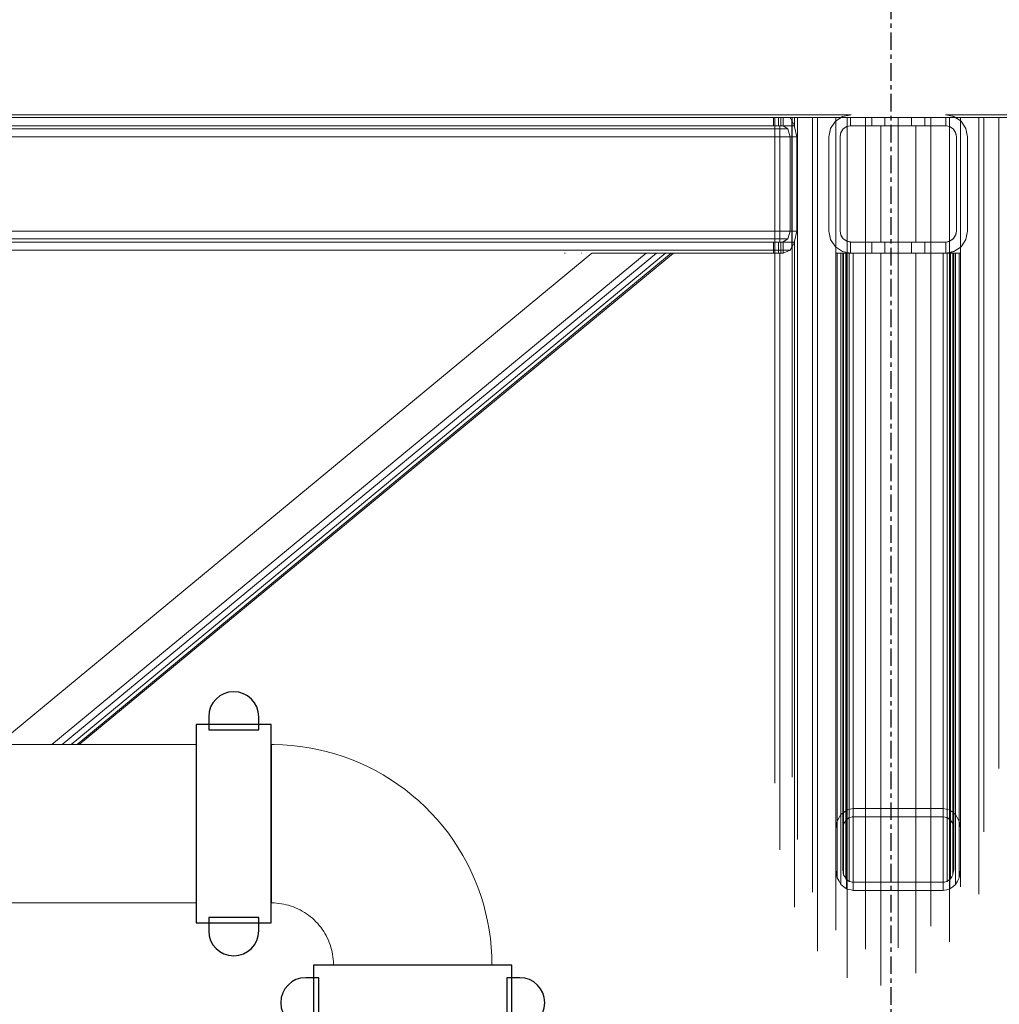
# Model space of a CAD drawing. Header units: millimetres. Extents: x 101535 to 192135, y -3968 to 17259.
# Tile 31 of 92: x 108136 to 108843, y 13258 to 13969. Entities that reach past the tile are written whole.
import ezdxf

# ---------------------------------------------------------------- set-up
doc = ezdxf.new("R2010")
doc.units = ezdxf.units.MM
doc.linetypes.add('Linia siatki', pattern=[22.225, 12.7, -3.175, 3.175, -3.175])
for name, color, linetype, lineweight in [('A-GENM', 7, 'Continuous', 18), ('P-PIPE', 7, 'Continuous', 18), ('S-GRID', 7, 'Continuous', 30)]:
    doc.layers.add(name, color=color, linetype=linetype, lineweight=lineweight)

# ---------------------------------------------------------------- blocks, each defined once
blk = doc.blocks.new('Bezpośredni kształt - IR 026-25_3D1_2025_09_11-304393-Przekrój 29')
at = {"layer": 'A-GENM'}
for p, q in [((108692.06, 13897.86), (104612.55, 13897.86)), ((108692.06, 13897.86), (104612.55, 13897.86)), ((108692.06, 13897.86), (104612.55, 13897.86)), ((108692.06, 13897.86), (104612.55, 13897.86)), ((107798.83, 13900), (108731.91, 13900)), ((108680.14, 13898), (108680.14, 13892)), ((108680.14, 13898), (108680.14, 13892)), ((108681.14, 13898), (108681.14, 13417.51)), ((108681.14, 13898), (108681.14, 13417.51)), ((108683.75, 13898), (108683.75, 13892)), ((108683.75, 13898), (108683.75, 13892)), ((108683.75, 13892), (108683.75, 13898)), ((108683.75, 13898), (108683.75, 13892)), ((108685.42, 13898), (108685.42, 13892)), ((108685.42, 13892), (108685.42, 13898)), ((108685.42, 13898), (108685.42, 13892)), ((108685.42, 13892), (108685.42, 13898)), ((108686.98, 13898), (108686.98, 13891.83)), ((108686.98, 13891.83), (108686.98, 13898)), ((108686.98, 13898), (108686.98, 13891.83)), ((108686.98, 13891.83), (108686.98, 13898)), ((108692.06, 13897.86), (108693.4, 13895.85)), ((108693.4, 13895.85), (108692.06, 13897.86)), ((108692.06, 13897.86), (108693.4, 13895.85)), ((108692.06, 13897.86), (108693.4, 13895.85)), ((108693.64, 13421.92), (108693.64, 13898)), ((108693.64, 13421.92), (108693.64, 13898)), ((108695.25, 13891.23), (108695.25, 13898)), ((108695.25, 13891.23), (108695.25, 13898)), ((108697.38, 13376.86), (108697.38, 13898)), ((108697.38, 13376.86), (108697.38, 13898)), ((108708.23, 13898), (108708.23, 13338.86)), ((108708.23, 13338.86), (108708.23, 13898)), ((108711.82, 13898), (108711.82, 13296.36)), ((108711.82, 13898), (108711.82, 13296.36)), ((108729.18, 13898.29), (108724.73, 13895.31)), ((108728.75, 13898), (108724.73, 13895.31)), ((108724.73, 13895.31), (108728.75, 13898)), ((108725.13, 13898), (108725.13, 13311.62)), ((108725.13, 13898), (108725.13, 13311.62)), ((108729.18, 13898.29), (108729.92, 13898.78)), ((108734.83, 13899.76), (108729.92, 13898.78)), ((108731.91, 13900), (108736.04, 13900)), ((108733.11, 13898), (108733.11, 13277.01)), ((108733.11, 13898), (108733.11, 13277.01)), ((108735.72, 13899.94), (108734.83, 13899.76)), ((108735.64, 13891.92), (108735.64, 13898)), ((108735.64, 13898), (108735.64, 13891.92)), ((108736.04, 13900), (108735.72, 13899.94)), ((108746.43, 13297.81), (108746.43, 13898)), ((108746.43, 13297.81), (108746.43, 13898)), ((108750.93, 13892), (108750.93, 13898)), ((108750.93, 13898), (108750.93, 13892)), ((108760.46, 13898), (108760.46, 13892)), ((108760.46, 13892), (108760.46, 13898)), ((108770.04, 13898), (108770.04, 13892)), ((108770.04, 13892), (108770.04, 13898)), ((108770.04, 13298.79), (108770.04, 13898)), ((108770.04, 13298.79), (108770.04, 13898)), ((108779.62, 13892), (108779.62, 13898)), ((108779.62, 13898), (108779.62, 13892)), ((108789.15, 13892), (108789.15, 13898)), ((108789.15, 13892), (108789.15, 13898)), ((108793.65, 13314.46), (108793.65, 13898)), ((108793.65, 13314.46), (108793.65, 13898)), ((108804.36, 13899.94), (108804.04, 13900)), ((108808.17, 13900), (108804.04, 13900)), ((108808.96, 13899.02), (108804.36, 13899.94)), ((108804.44, 13898), (108804.44, 13891.92)), ((108804.44, 13898), (108804.44, 13891.92)), ((108806.97, 13898), (108806.97, 13303.04)), ((108806.97, 13898), (108806.97, 13303.04)), ((108808.17, 13900), (109741.15, 13900)), ((108808.96, 13899.02), (108809.71, 13898.87)), ((108809.71, 13898.87), (108810.16, 13898.78)), ((108810.9, 13898.29), (108810.16, 13898.78)), ((108815.35, 13895.31), (108810.9, 13898.29)), ((108811.33, 13898), (108815.35, 13895.31)), ((108815.35, 13895.31), (108811.33, 13898)), ((108814.95, 13342.82), (108814.95, 13898)), ((108814.95, 13342.82), (108814.95, 13898)), ((108828.26, 13898), (108828.26, 13337.42)), ((108828.26, 13898), (108828.26, 13337.42)), ((108831.85, 13382.44), (108831.85, 13898)), ((108831.85, 13898), (108831.85, 13382.44)), ((108842.7, 13898), (108842.7, 13428.11)), ((108842.7, 13428.11), (108842.7, 13898)), ((104863.31, 13892), (108686.9, 13892)), ((108686.9, 13892), (104863.31, 13892)), ((104863.31, 13892), (108693.64, 13892)), ((108693.64, 13892), (104863.31, 13892)), ((108686.9, 13892), (104863.31, 13892)), ((108686.9, 13892), (104863.31, 13892)), ((108695.16, 13892), (104863.31, 13892)), ((104863.31, 13892), (108695.16, 13892)), ((108680.14, 13892), (108683.75, 13892)), ((108683.75, 13892), (108680.14, 13892)), ((108683.75, 13892), (108680.14, 13892)), ((108680.14, 13892), (108683.75, 13892)), ((108684.74, 13892), (108683.75, 13892)), ((108683.75, 13892), (108684.74, 13892)), ((108684.74, 13892), (108683.75, 13892)), ((108683.75, 13892), (108684.74, 13892)), ((108685.42, 13892), (108684.74, 13892)), ((108684.74, 13892), (108685.42, 13892)), ((108685.42, 13892), (108684.74, 13892)), ((108684.74, 13892), (108684.74, 13808)), ((108684.74, 13808), (108684.74, 13892)), ((108684.74, 13892), (108684.74, 13808)), ((108684.74, 13808), (108684.74, 13892)), ((108684.74, 13892), (108685.42, 13892)), ((108686.9, 13892), (108685.42, 13892)), ((108686.9, 13892), (108685.42, 13892)), ((108686.9, 13892), (108685.42, 13892)), ((108685.42, 13892), (108686.9, 13892)), ((108686.9, 13892), (108686.98, 13891.83)), ((108686.9, 13892), (108686.98, 13891.83)), ((108686.98, 13891.83), (108686.9, 13892)), ((108686.9, 13892), (108686.98, 13891.83)), ((108686.98, 13891.83), (108690.49, 13889.66)), ((108690.49, 13889.66), (108686.98, 13891.83)), ((108686.98, 13891.83), (108690.49, 13889.66)), ((108686.98, 13891.83), (108690.49, 13889.66)), ((108693.4, 13895.85), (108693.4, 13804.15)), ((108693.4, 13895.85), (108695.16, 13892)), ((108693.4, 13895.85), (108693.4, 13804.15)), ((108693.4, 13804.15), (108693.4, 13895.85)), ((108695.16, 13892), (108693.4, 13895.85)), ((108693.4, 13895.85), (108693.4, 13804.15)), ((108695.16, 13892), (108695.25, 13891.23)), ((108695.25, 13891.23), (108695.16, 13892)), ((108696.93, 13884), (108695.25, 13891.23)), ((108695.25, 13891.23), (108696.93, 13884)), ((108724.73, 13895.31), (108721.26, 13890.12)), ((108721.26, 13890.12), (108724.73, 13895.31)), ((108724.23, 13894.58), (108721.26, 13890.12)), ((108724.23, 13894.58), (108724.73, 13895.31)), ((108732.98, 13891.39), (108730.38, 13889.66)), ((108732.98, 13891.39), (108730.38, 13889.66)), ((108730.75, 13889.9), (108732.98, 13891.39)), ((108735.64, 13891.92), (108732.98, 13891.39)), ((108735.64, 13891.92), (108732.98, 13891.39)), ((108732.98, 13891.39), (108735.26, 13891.85)), ((108735.28, 13891.85), (108735.26, 13891.85)), ((108735.28, 13891.85), (108735.63, 13891.92)), ((108735.63, 13891.92), (108736.04, 13892)), ((108736.04, 13892), (108735.64, 13891.92)), ((108736.04, 13892), (108735.64, 13891.92)), ((108736.04, 13892), (108750.93, 13892)), ((108736.04, 13892), (108748.83, 13892)), ((108736.04, 13892), (108750.93, 13892)), ((108748.83, 13892), (108754.39, 13892)), ((108757.39, 13892), (108750.93, 13892)), ((108750.93, 13892), (108757.39, 13892)), ((108754.39, 13892), (108757.03, 13892)), ((108760.03, 13892), (108757.03, 13892)), ((108757.39, 13892), (108760.46, 13892)), ((108757.39, 13892), (108757.39, 13808)), ((108760.46, 13892), (108757.39, 13892)), ((108757.39, 13892), (108757.39, 13808)), ((108760.03, 13892), (108768.26, 13892)), ((108770.04, 13892), (108760.46, 13892)), ((108770.04, 13892), (108760.46, 13892)), ((108768.26, 13892), (108776.49, 13892)), ((108770.04, 13892), (108779.62, 13892)), ((108779.62, 13892), (108770.04, 13892)), ((108776.49, 13892), (108779.13, 13892)), ((108779.13, 13892), (108784.67, 13892)), ((108779.62, 13892), (108782.69, 13892)), ((108779.62, 13892), (108782.69, 13892)), ((108789.15, 13892), (108782.69, 13892)), ((108782.69, 13808), (108782.69, 13892)), ((108782.69, 13808), (108782.69, 13892)), ((108782.69, 13892), (108789.15, 13892)), ((108784.67, 13892), (108788.24, 13892)), ((108788.24, 13892), (108801.02, 13892)), ((108789.15, 13892), (108804.04, 13892)), ((108789.15, 13892), (108804.04, 13892)), ((108801.02, 13892), (108804.04, 13892)), ((108804.44, 13891.92), (108804.04, 13892)), ((108804.45, 13891.92), (108804.04, 13892)), ((108804.04, 13892), (108804.44, 13891.92)), ((108804.44, 13891.92), (108807.1, 13891.39)), ((108807.1, 13891.39), (108804.44, 13891.92)), ((108804.47, 13891.91), (108804.45, 13891.92)), ((108804.47, 13891.91), (108804.82, 13891.85)), ((108804.82, 13891.85), (108807.1, 13891.39)), ((108807.47, 13891.15), (108807.1, 13891.39)), ((108809.7, 13889.66), (108807.1, 13891.39)), ((108807.1, 13891.39), (108809.7, 13889.66)), ((108807.47, 13891.15), (108809.7, 13889.66)), ((108815.35, 13895.31), (108818.82, 13890.12)), ((108818.33, 13890.86), (108815.35, 13895.31)), ((108815.35, 13895.31), (108818.82, 13890.12)), ((108818.33, 13890.86), (108818.82, 13890.12)), ((108690.49, 13889.66), (104963.63, 13889.66)), ((104963.63, 13889.66), (108690.49, 13889.66)), ((108690.49, 13889.66), (104963.63, 13889.66)), ((108690.49, 13889.66), (104963.63, 13889.66)), ((108692.06, 13884), (105205.85, 13884)), ((108692.06, 13884), (105205.85, 13884)), ((108692.06, 13884), (105205.85, 13884)), ((108692.06, 13884), (105205.85, 13884)), ((107423.1, 13884), (108693.64, 13884)), ((108693.64, 13884), (107423.1, 13884)), ((107423.1, 13884), (108696.93, 13884)), ((108696.93, 13884), (107423.1, 13884)), ((108690.49, 13889.66), (108692.06, 13884)), ((108692.06, 13884), (108690.49, 13889.66)), ((108690.49, 13889.66), (108692.06, 13884)), ((108690.49, 13889.66), (108692.06, 13884)), ((108692.06, 13884), (108692.06, 13816)), ((108692.06, 13884), (108692.06, 13816)), ((108692.06, 13884), (108692.06, 13816)), ((108692.06, 13884), (108692.06, 13816)), ((108696.93, 13884), (108696.93, 13816)), ((108696.93, 13884), (108696.93, 13816)), ((108721.26, 13890.12), (108720.04, 13884)), ((108720.04, 13884), (108721.26, 13890.12)), ((108720.94, 13888.52), (108720.04, 13884)), ((108720.04, 13816), (108720.04, 13884)), ((108720.04, 13884), (108720.04, 13833.8)), ((108720.04, 13884), (108720.04, 13816)), ((108720.94, 13888.53), (108720.95, 13888.57)), ((108720.94, 13888.52), (108720.94, 13888.53)), ((108720.95, 13888.57), (108721.26, 13890.12)), ((108720.95, 13888.57), (108720.95, 13888.57)), ((108728.65, 13887.06), (108728.04, 13884)), ((108728.65, 13887.06), (108728.04, 13884)), ((108728.13, 13884.43), (108728.04, 13884)), ((108728.04, 13816), (108728.04, 13884)), ((108728.04, 13874.35), (108728.04, 13884)), ((108728.04, 13884), (108728.04, 13816)), ((108728.13, 13884.43), (108728.65, 13887.06)), ((108730.38, 13889.66), (108728.65, 13887.06)), ((108730.38, 13889.66), (108728.65, 13887.06)), ((108728.9, 13887.43), (108728.65, 13887.06)), ((108728.9, 13887.43), (108730.38, 13889.66)), ((108730.75, 13889.9), (108730.38, 13889.66)), ((108809.94, 13889.29), (108809.7, 13889.66)), ((108811.43, 13887.06), (108809.7, 13889.66)), ((108809.7, 13889.66), (108811.43, 13887.06)), ((108809.94, 13889.29), (108811.43, 13887.06)), ((108811.52, 13886.63), (108811.43, 13887.06)), ((108812.04, 13884), (108811.43, 13887.06)), ((108811.43, 13887.06), (108812.04, 13884)), ((108811.52, 13886.63), (108812.04, 13884)), ((108812.04, 13816), (108812.04, 13884)), ((108812.04, 13884), (108812.04, 13825.65)), ((108812.04, 13884), (108812.04, 13816)), ((108818.82, 13890.12), (108820.04, 13884)), ((108818.82, 13890.12), (108820.04, 13884)), ((108819.13, 13888.57), (108818.82, 13890.12)), ((108819.14, 13888.52), (108819.13, 13888.57)), ((108819.13, 13888.57), (108819.13, 13888.57)), ((108820.04, 13884), (108819.14, 13888.52)), ((108819.14, 13888.52), (108819.14, 13888.52)), ((108820.04, 13816), (108820.04, 13884)), ((108820.04, 13866.19), (108820.04, 13884)), ((108820.04, 13816), (108820.04, 13884)), ((108728.04, 13816), (108728.04, 13874.35)), ((108820.04, 13816), (108820.04, 13866.19)), ((108720.04, 13833.8), (108720.04, 13816)), ((108812.04, 13825.65), (108812.04, 13816)), ((108692.06, 13816), (106725.65, 13816)), ((108692.06, 13816), (106725.65, 13816)), ((107422.69, 13816), (108696.93, 13816)), ((107422.69, 13816), (108696.93, 13816)), ((108692.06, 13816), (107985.42, 13816)), ((108692.06, 13816), (107985.42, 13816)), ((108016.33, 13816), (108693.64, 13816)), ((108693.64, 13816), (108016.33, 13816)), ((108692.06, 13816), (108690.49, 13810.34)), ((108692.06, 13816), (108690.49, 13810.34)), ((108692.06, 13816), (108690.49, 13810.34)), ((108690.49, 13810.34), (108692.06, 13816)), ((108695.25, 13808.77), (108696.93, 13816)), ((108695.25, 13808.77), (108696.93, 13816)), ((108720.04, 13816), (108721.26, 13809.88)), ((108721.26, 13809.88), (108720.04, 13816)), ((108720.04, 13816), (108720.94, 13811.48)), ((108728.56, 13813.37), (108728.04, 13816)), ((108728.04, 13816), (108728.65, 13812.94)), ((108728.04, 13816), (108728.65, 13812.94)), ((108728.56, 13813.37), (108728.65, 13812.94)), ((108728.65, 13812.94), (108730.38, 13810.34)), ((108728.9, 13812.57), (108728.65, 13812.94)), ((108728.65, 13812.94), (108730.38, 13810.34)), ((108730.38, 13810.34), (108728.9, 13812.57)), ((108809.7, 13810.34), (108811.43, 13812.94)), ((108811.43, 13812.94), (108809.7, 13810.34)), ((108811.43, 13812.94), (108809.94, 13810.71)), ((108811.43, 13812.94), (108812.04, 13816)), ((108812.04, 13816), (108811.43, 13812.94)), ((108811.52, 13813.37), (108811.43, 13812.94)), ((108812.04, 13816), (108811.52, 13813.37)), ((108818.82, 13809.88), (108820.04, 13816)), ((108818.82, 13809.88), (108820.04, 13816)), ((108819.14, 13811.48), (108820.04, 13816)), ((108695.16, 13808), (106459.4, 13808)), ((106459.4, 13808), (108695.16, 13808)), ((108690.49, 13810.34), (106637.61, 13810.34)), ((108690.49, 13810.34), (106637.61, 13810.34)), ((108686.9, 13808), (106673.69, 13808)), ((106673.69, 13808), (108686.9, 13808)), ((108686.9, 13808), (107724.69, 13808)), ((107724.69, 13808), (108686.9, 13808)), ((108690.49, 13810.34), (107863.6, 13810.34)), ((108690.49, 13810.34), (107863.6, 13810.34)), ((107938.88, 13808), (108693.64, 13808)), ((108693.64, 13808), (107938.88, 13808)), ((108683.75, 13808), (108680.14, 13808)), ((108680.14, 13808), (108680.14, 13800)), ((108683.75, 13808), (108680.14, 13808)), ((108680.14, 13808), (108680.14, 13800)), ((108683.75, 13808), (108680.14, 13808)), ((108680.14, 13808), (108683.75, 13808)), ((108683.75, 13808), (108683.75, 13800)), ((108683.75, 13808), (108683.75, 13800)), ((108684.74, 13808), (108683.75, 13808)), ((108683.75, 13808), (108684.74, 13808)), ((108683.75, 13800), (108683.75, 13808)), ((108684.74, 13808), (108683.75, 13808)), ((108683.75, 13808), (108684.74, 13808)), ((108683.75, 13808), (108683.75, 13800)), ((108684.74, 13808), (108685.42, 13808)), ((108684.74, 13808), (108685.42, 13808)), ((108684.74, 13808), (108685.42, 13808)), ((108684.74, 13808), (108685.42, 13808)), ((108686.9, 13808), (108685.42, 13808)), ((108685.42, 13800), (108685.42, 13808)), ((108686.9, 13808), (108685.42, 13808)), ((108685.42, 13808), (108685.42, 13800)), ((108685.42, 13808), (108686.9, 13808)), ((108686.9, 13808), (108685.42, 13808)), ((108685.42, 13808), (108685.42, 13800)), ((108685.42, 13800), (108685.42, 13808)), ((108686.9, 13808), (108686.98, 13808.17)), ((108686.9, 13808), (108686.98, 13808.17)), ((108686.9, 13808), (108686.98, 13808.17)), ((108686.9, 13808), (108686.98, 13808.17)), ((108690.49, 13810.34), (108686.98, 13808.17)), ((108686.98, 13808.17), (108690.49, 13810.34)), ((108690.49, 13810.34), (108686.98, 13808.17)), ((108690.49, 13810.34), (108686.98, 13808.17)), ((108686.98, 13800.11), (108686.98, 13808.17)), ((108686.98, 13808.17), (108686.98, 13800.11)), ((108686.98, 13800.11), (108686.98, 13808.17)), ((108686.98, 13808.17), (108686.98, 13800.11)), ((108695.16, 13808), (108693.4, 13804.15)), ((108693.4, 13804.15), (108695.16, 13808)), ((108695.25, 13808.77), (108695.16, 13808)), ((108695.25, 13808.77), (108695.16, 13808)), ((108695.25, 13808.77), (108695.25, 13328.08)), ((108695.25, 13808.77), (108695.25, 13328.08)), ((108720.94, 13811.48), (108721.26, 13809.88)), ((108721.26, 13809.88), (108724.73, 13804.69)), ((108721.75, 13809.14), (108721.26, 13809.88)), ((108724.73, 13804.69), (108721.26, 13809.88)), ((108721.75, 13809.14), (108724.73, 13804.69)), ((108732.61, 13808.85), (108730.38, 13810.34)), ((108730.38, 13810.34), (108732.98, 13808.61)), ((108732.98, 13808.61), (108730.38, 13810.34)), ((108732.61, 13808.85), (108732.98, 13808.61)), ((108732.98, 13808.61), (108735.64, 13808.08)), ((108735.26, 13808.15), (108732.98, 13808.61)), ((108735.64, 13808.08), (108732.98, 13808.61)), ((108735.61, 13808.09), (108735.26, 13808.15)), ((108735.61, 13808.09), (108735.63, 13808.08)), ((108735.63, 13808.08), (108736.04, 13808)), ((108735.64, 13800.08), (108735.64, 13808.08)), ((108735.64, 13808.08), (108736.04, 13808)), ((108736.04, 13808), (108735.64, 13808.08)), ((108735.64, 13808.08), (108735.64, 13800.08)), ((108748.83, 13808), (108736.04, 13808)), ((108736.04, 13808), (108750.93, 13808)), ((108736.04, 13808), (108750.93, 13808)), ((108754.39, 13808), (108748.83, 13808)), ((108757.39, 13808), (108750.93, 13808)), ((108750.93, 13800), (108750.93, 13808)), ((108757.39, 13808), (108750.93, 13808)), ((108750.93, 13808), (108750.93, 13800)), ((108757.03, 13808), (108754.39, 13808)), ((108765.27, 13808), (108757.03, 13808)), ((108760.46, 13808), (108757.39, 13808)), ((108757.39, 13808), (108760.46, 13808)), ((108760.46, 13808), (108770.04, 13808)), ((108760.46, 13808), (108760.46, 13800)), ((108760.46, 13808), (108770.04, 13808)), ((108760.46, 13800), (108760.46, 13808)), ((108773.49, 13808), (108765.27, 13808)), ((108779.62, 13808), (108770.04, 13808)), ((108770.04, 13808), (108770.04, 13800)), ((108779.62, 13808), (108770.04, 13808)), ((108770.04, 13800), (108770.04, 13808)), ((108776.14, 13808), (108773.49, 13808)), ((108781.67, 13808), (108776.14, 13808)), ((108782.69, 13808), (108779.62, 13808)), ((108779.62, 13800), (108779.62, 13808)), ((108782.69, 13808), (108779.62, 13808)), ((108779.62, 13808), (108779.62, 13800)), ((108781.67, 13808), (108784.67, 13808)), ((108782.69, 13808), (108789.15, 13808)), ((108782.69, 13808), (108789.15, 13808)), ((108797.44, 13808), (108784.67, 13808)), ((108789.15, 13808), (108804.04, 13808)), ((108804.04, 13808), (108789.15, 13808)), ((108789.15, 13808), (108789.15, 13800)), ((108789.15, 13800), (108789.15, 13808)), ((108797.44, 13808), (108801.02, 13808)), ((108804.04, 13808), (108801.02, 13808)), ((108804.44, 13808.08), (108804.04, 13808)), ((108804.44, 13808.08), (108804.04, 13808)), ((108804.39, 13808.07), (108804.04, 13808)), ((108806.67, 13808.52), (108804.39, 13808.07)), ((108804.44, 13808.08), (108807.1, 13808.61)), ((108807.1, 13808.61), (108804.44, 13808.08)), ((108804.44, 13800.08), (108804.44, 13808.08)), ((108804.44, 13808.08), (108804.44, 13800.08)), ((108806.67, 13808.52), (108807.08, 13808.61)), ((108807.08, 13808.61), (108807.1, 13808.61)), ((108807.1, 13808.61), (108809.7, 13810.34)), ((108809.7, 13810.34), (108807.1, 13808.61)), ((108809.33, 13810.1), (108807.1, 13808.61)), ((108809.33, 13810.1), (108809.7, 13810.34)), ((108809.94, 13810.71), (108809.7, 13810.34)), ((108815.35, 13804.69), (108818.82, 13809.88)), ((108818.82, 13809.88), (108815.35, 13804.69)), ((108815.85, 13805.42), (108815.35, 13804.69)), ((108815.85, 13805.42), (108818.82, 13809.88)), ((108819.14, 13811.48), (108818.82, 13809.88)), ((108692.06, 13802.14), (106421.29, 13802.14)), ((108692.06, 13802.14), (106421.29, 13802.14)), ((108692.06, 13802.14), (107719.72, 13802.14)), ((108692.06, 13802.14), (107719.72, 13802.14)), ((108548.98, 13800), (108120.39, 13445.5)), ((108120.39, 13445.5), (108548.98, 13800)), ((108159.61, 13445.5), (108588.2, 13800)), ((108588.2, 13800), (108159.61, 13445.5)), ((108595.71, 13800), (108167.11, 13445.5)), ((108595.71, 13800), (108167.11, 13445.5)), ((108602.07, 13800), (108173.48, 13445.5)), ((108602.07, 13800), (108173.48, 13445.5)), ((108606.32, 13800), (108177.73, 13445.5)), ((108606.32, 13800), (108177.73, 13445.5)), ((108606.32, 13800), (108177.73, 13445.5)), ((108606.32, 13800), (108177.73, 13445.5)), ((108607.82, 13800), (108179.22, 13445.5)), ((108607.82, 13800), (108179.22, 13445.5)), ((108607.82, 13800), (108179.22, 13445.5)), ((108607.82, 13800), (108179.22, 13445.5)), ((108529.37, 13800), (108529.83, 13800)), ((108529.37, 13800), (108529.83, 13800)), ((108530.82, 13800), (108530.86, 13800)), ((108530.86, 13800), (108530.82, 13800)), ((108541.23, 13800), (108541.47, 13800)), ((108541.23, 13800), (108541.47, 13800)), ((108548.98, 13800), (108588.2, 13800)), ((108588.2, 13800), (108548.98, 13800)), ((108588.2, 13800), (108595.71, 13800)), ((108595.71, 13800), (108588.2, 13800)), ((108595.71, 13800), (108602.07, 13800)), ((108602.07, 13800), (108595.71, 13800)), ((108606.32, 13800), (108602.07, 13800)), ((108607.35, 13800), (108602.07, 13800)), ((108602.07, 13800), (108606.32, 13800)), ((108602.07, 13800), (108606.32, 13800)), ((108602.07, 13800), (108607.35, 13800)), ((108606.32, 13800), (108602.07, 13800)), ((108607.35, 13800), (108602.07, 13800)), ((108607.35, 13800), (108602.07, 13800)), ((108606.32, 13800), (108607.35, 13800)), ((108607.35, 13800), (108606.32, 13800)), ((108606.32, 13800), (108607.35, 13800)), ((108606.32, 13800), (108607.35, 13800)), ((108686.9, 13800), (108607.35, 13800)), ((108607.35, 13800), (108607.82, 13800)), ((108607.82, 13800), (108607.35, 13800)), ((108686.9, 13800), (108607.35, 13800)), ((108607.82, 13800), (108607.35, 13800)), ((108686.9, 13800), (108607.35, 13800)), ((108607.82, 13800), (108607.35, 13800)), ((108686.9, 13800), (108607.35, 13800)), ((108683.75, 13800), (108680.14, 13800)), ((108683.75, 13800), (108680.14, 13800)), ((108680.14, 13800), (108683.75, 13800)), ((108680.14, 13800), (108683.75, 13800)), ((108683.75, 13800), (108684.74, 13800)), ((108684.74, 13800), (108683.75, 13800)), ((108684.74, 13800), (108683.75, 13800)), ((108683.75, 13800), (108684.74, 13800)), ((108684.74, 13800), (108685.42, 13800)), ((108684.74, 13800), (108685.42, 13800)), ((108684.74, 13800), (108684.74, 13467.98)), ((108684.74, 13800), (108685.42, 13800)), ((108684.74, 13467.98), (108684.74, 13800)), ((108684.74, 13800), (108684.74, 13369.58)), ((108684.74, 13369.58), (108684.74, 13800)), ((108684.74, 13800), (108685.42, 13800)), ((108686.9, 13800), (108685.42, 13800)), ((108685.42, 13800), (108686.9, 13800)), ((108685.42, 13800), (108686.9, 13800)), ((108685.42, 13800), (108686.9, 13800)), ((108686.9, 13800), (108686.98, 13800.11)), ((108686.9, 13800), (108686.98, 13800.11)), ((108686.98, 13800.11), (108686.9, 13800)), ((108686.9, 13800), (108686.98, 13800.11)), ((108686.98, 13800.11), (108692.06, 13802.14)), ((108686.98, 13800.11), (108692.06, 13802.14)), ((108692.06, 13802.14), (108686.98, 13800.11)), ((108686.98, 13800.11), (108692.06, 13802.14)), ((108692.06, 13802.14), (108693.4, 13804.15)), ((108693.4, 13804.15), (108692.06, 13802.14)), ((108693.4, 13804.15), (108692.06, 13802.14)), ((108692.06, 13802.14), (108693.4, 13804.15)), ((108729.92, 13801.22), (108724.73, 13804.69)), ((108725.47, 13804.19), (108724.73, 13804.69)), ((108729.92, 13801.22), (108724.73, 13804.69)), ((108725.04, 13384.53), (108725.04, 13800)), ((108725.04, 13800), (108725.99, 13800)), ((108725.99, 13800), (108725.04, 13800)), ((108725.04, 13354.94), (108725.04, 13800)), ((108725.04, 13800), (108725.04, 13384.53)), ((108725.04, 13800), (108725.04, 13354.94)), ((108725.99, 13800), (108725.04, 13800)), ((108725.99, 13800), (108725.04, 13800)), ((108725.47, 13804.19), (108729.92, 13801.22)), ((108725.99, 13800), (108728.7, 13800)), ((108725.99, 13800), (108725.99, 13390.19)), ((108728.7, 13800), (108725.99, 13800)), ((108725.99, 13349.28), (108725.99, 13800)), ((108725.99, 13800), (108725.99, 13349.28)), ((108725.99, 13800), (108725.99, 13390.19)), ((108728.7, 13800), (108725.99, 13800)), ((108728.7, 13800), (108725.99, 13800)), ((108728.7, 13800), (108728.7, 13394.98)), ((108728.7, 13394.98), (108728.7, 13800)), ((108728.7, 13800), (108732.15, 13800)), ((108728.7, 13344.49), (108728.7, 13800)), ((108732.15, 13800), (108728.7, 13800)), ((108728.7, 13800), (108728.7, 13344.49)), ((108732.15, 13800), (108728.7, 13800)), ((108732.15, 13800), (108728.7, 13800)), ((108729.92, 13801.22), (108735.64, 13800.08)), ((108729.92, 13801.22), (108735.64, 13800.08)), ((108732.91, 13800.62), (108729.92, 13801.22)), ((108730.61, 13800), (108730.04, 13800)), ((108730.04, 13384.53), (108730.04, 13800)), ((108730.04, 13354.94), (108730.04, 13800)), ((108730.04, 13800), (108730.61, 13800)), ((108730.04, 13800), (108730.04, 13354.94)), ((108730.04, 13800), (108730.04, 13384.53)), ((108730.61, 13800), (108730.04, 13800)), ((108730.61, 13800), (108730.04, 13800)), ((108732.24, 13800), (108730.61, 13800)), ((108730.61, 13387.92), (108730.61, 13800)), ((108730.61, 13351.55), (108730.61, 13800)), ((108730.61, 13800), (108732.24, 13800)), ((108730.61, 13800), (108730.61, 13351.55)), ((108730.61, 13800), (108730.61, 13387.92)), ((108732.24, 13800), (108730.61, 13800)), ((108732.24, 13800), (108730.61, 13800)), ((108734.67, 13800), (108732.24, 13800)), ((108732.24, 13800), (108732.24, 13390.8)), ((108732.24, 13390.8), (108732.24, 13800)), ((108732.24, 13348.67), (108732.24, 13800)), ((108732.24, 13800), (108734.67, 13800)), ((108732.24, 13800), (108732.24, 13348.67)), ((108734.67, 13800), (108732.24, 13800)), ((108734.67, 13800), (108732.24, 13800)), ((108736.04, 13800), (108732.76, 13800)), ((108732.76, 13398.19), (108732.76, 13800)), ((108732.76, 13800), (108732.76, 13398.19)), ((108732.76, 13341.28), (108732.76, 13800)), ((108736.04, 13800), (108732.76, 13800)), ((108736.04, 13800), (108732.76, 13800)), ((108736.04, 13800), (108732.76, 13800)), ((108732.76, 13800), (108732.76, 13341.28)), ((108732.91, 13800.62), (108732.92, 13800.62)), ((108732.92, 13800.62), (108733.07, 13800.59)), ((108733.08, 13800.59), (108733.07, 13800.59)), ((108733.08, 13800.59), (108736.04, 13800)), ((108736.04, 13800), (108734.67, 13800)), ((108734.67, 13800), (108734.67, 13392.72)), ((108736.04, 13800), (108734.67, 13800)), ((108734.67, 13346.75), (108734.67, 13800)), ((108734.67, 13800), (108734.67, 13346.75)), ((108734.67, 13800), (108734.67, 13392.72)), ((108736.04, 13800), (108734.67, 13800)), ((108736.04, 13800), (108734.67, 13800)), ((108735.64, 13800.08), (108736.04, 13800)), ((108735.64, 13800.08), (108736.04, 13800)), ((108736.04, 13800), (108737.54, 13800)), ((108736.04, 13800), (108737.54, 13800)), ((108736.04, 13800), (108737.54, 13800)), ((108736.04, 13800), (108737.54, 13800)), ((108736.04, 13800), (108736.87, 13800)), ((108737.54, 13800), (108736.04, 13800)), ((108737.54, 13800), (108736.04, 13800)), ((108736.04, 13800), (108737.54, 13800)), ((108736.04, 13800), (108750.93, 13800)), ((108737.54, 13800), (108736.04, 13800)), ((108750.93, 13800), (108736.04, 13800)), ((108736.87, 13800), (108772.67, 13800)), ((108737.54, 13393.4), (108737.54, 13800)), ((108737.54, 13346.07), (108737.54, 13800)), ((108737.54, 13800), (108802.54, 13800)), ((108802.54, 13800), (108737.54, 13800)), ((108737.54, 13399.32), (108737.54, 13800)), ((108737.54, 13800), (108802.54, 13800)), ((108737.54, 13800), (108737.54, 13393.4)), ((108737.54, 13800), (108737.54, 13346.07)), ((108737.54, 13800), (108737.54, 13399.32)), ((108802.54, 13800), (108737.54, 13800)), ((108802.54, 13800), (108737.54, 13800)), ((108802.54, 13800), (108737.54, 13800)), ((108802.54, 13800), (108737.54, 13800)), ((108737.54, 13340.15), (108737.54, 13800)), ((108737.54, 13800), (108737.54, 13340.15)), ((108802.54, 13800), (108737.54, 13800)), ((108757.39, 13800), (108750.93, 13800)), ((108757.39, 13800), (108750.93, 13800)), ((108757.39, 13800), (108760.46, 13800)), ((108757.39, 13800), (108757.39, 13271.55)), ((108757.39, 13271.55), (108757.39, 13800)), ((108757.39, 13800), (108760.46, 13800)), ((108760.46, 13800), (108770.04, 13800)), ((108770.04, 13800), (108760.46, 13800)), ((108779.62, 13800), (108770.04, 13800)), ((108770.04, 13800), (108779.62, 13800)), ((108772.67, 13800), (108773.48, 13800)), ((108773.48, 13800), (108804.04, 13800)), ((108782.69, 13800), (108779.62, 13800)), ((108779.62, 13800), (108782.69, 13800)), ((108789.15, 13800), (108782.69, 13800)), ((108782.69, 13800), (108782.69, 13280.48)), ((108782.69, 13280.48), (108782.69, 13800)), ((108782.69, 13800), (108789.15, 13800)), ((108804.04, 13800), (108789.15, 13800)), ((108804.04, 13800), (108789.15, 13800)), ((108802.54, 13800), (108804.04, 13800)), ((108802.54, 13800), (108802.54, 13346.07)), ((108804.04, 13800), (108802.54, 13800)), ((108802.54, 13393.4), (108802.54, 13800)), ((108802.54, 13800), (108804.04, 13800)), ((108802.54, 13800), (108802.54, 13399.32)), ((108802.54, 13800), (108802.54, 13399.32)), ((108802.54, 13800), (108802.54, 13393.4)), ((108802.54, 13800), (108802.54, 13346.07)), ((108802.54, 13800), (108804.04, 13800)), ((108804.04, 13800), (108802.54, 13800)), ((108804.04, 13800), (108802.54, 13800)), ((108804.04, 13800), (108802.54, 13800)), ((108802.54, 13340.15), (108802.54, 13800)), ((108802.54, 13800), (108802.54, 13340.15)), ((108804.04, 13800), (108802.54, 13800)), ((108804.44, 13800.08), (108804.04, 13800)), ((108804.44, 13800.08), (108804.04, 13800)), ((108804.24, 13800.04), (108804.04, 13800)), ((108804.04, 13800), (108805.41, 13800)), ((108804.04, 13800), (108805.41, 13800)), ((108804.04, 13800), (108807.32, 13800)), ((108804.04, 13800), (108805.41, 13800)), ((108804.04, 13800), (108807.32, 13800)), ((108807.32, 13800), (108804.04, 13800)), ((108805.41, 13800), (108804.04, 13800)), ((108804.04, 13800), (108807.32, 13800)), ((108804.24, 13800.04), (108807, 13800.59)), ((108810.16, 13801.22), (108804.44, 13800.08)), ((108810.16, 13801.22), (108804.44, 13800.08)), ((108805.41, 13346.75), (108805.41, 13800)), ((108805.41, 13800), (108807.84, 13800)), ((108807.84, 13800), (108805.41, 13800)), ((108805.41, 13800), (108805.41, 13392.72)), ((108805.41, 13346.75), (108805.41, 13800)), ((108805.41, 13392.72), (108805.41, 13800)), ((108805.41, 13800), (108807.84, 13800)), ((108807.84, 13800), (108805.41, 13800)), ((108807, 13800.59), (108807.02, 13800.59)), ((108807.02, 13800.59), (108807.16, 13800.62)), ((108807.16, 13800.62), (108807.17, 13800.62)), ((108807.17, 13800.62), (108808.53, 13800.89)), ((108807.32, 13398.19), (108807.32, 13800)), ((108807.32, 13800), (108811.38, 13800)), ((108807.32, 13800), (108807.32, 13398.19)), ((108811.38, 13800), (108807.32, 13800)), ((108807.32, 13800), (108807.32, 13341.28)), ((108807.32, 13800), (108811.38, 13800)), ((108811.38, 13800), (108807.32, 13800)), ((108807.32, 13341.28), (108807.32, 13800)), ((108807.84, 13348.67), (108807.84, 13800)), ((108807.84, 13800), (108809.47, 13800)), ((108809.47, 13800), (108807.84, 13800)), ((108807.84, 13800), (108807.84, 13390.8)), ((108807.84, 13800), (108807.84, 13390.8)), ((108807.84, 13800), (108807.84, 13348.67)), ((108807.84, 13800), (108809.47, 13800)), ((108809.47, 13800), (108807.84, 13800)), ((108808.53, 13800.89), (108808.54, 13800.89)), ((108808.54, 13800.89), (108808.57, 13800.9)), ((108809.71, 13801.13), (108808.57, 13800.9)), ((108809.47, 13351.55), (108809.47, 13800)), ((108809.47, 13800), (108810.04, 13800)), ((108810.04, 13800), (108809.47, 13800)), ((108809.47, 13387.92), (108809.47, 13800)), ((108809.47, 13800), (108809.47, 13387.92)), ((108809.47, 13800), (108809.47, 13351.55)), ((108810.04, 13800), (108809.47, 13800)), ((108810.04, 13800), (108809.47, 13800)), ((108809.71, 13801.13), (108810.16, 13801.22)), ((108810.04, 13354.94), (108810.04, 13800)), ((108810.04, 13384.53), (108810.04, 13800)), ((108810.04, 13800), (108810.04, 13384.53)), ((108810.04, 13800), (108810.04, 13354.94)), ((108815.35, 13804.69), (108810.16, 13801.22)), ((108810.16, 13801.22), (108815.35, 13804.69)), ((108810.16, 13801.22), (108814.62, 13804.19)), ((108811.38, 13800), (108814.09, 13800)), ((108811.38, 13800), (108811.38, 13394.98)), ((108814.09, 13800), (108811.38, 13800)), ((108811.38, 13800), (108811.38, 13344.49)), ((108811.38, 13800), (108811.38, 13394.98)), ((108811.38, 13344.49), (108811.38, 13800)), ((108811.38, 13800), (108814.09, 13800)), ((108814.09, 13800), (108811.38, 13800)), ((108814.09, 13800), (108814.09, 13390.19)), ((108814.09, 13390.19), (108814.09, 13800)), ((108814.09, 13800), (108815.04, 13800)), ((108815.04, 13800), (108814.09, 13800)), ((108814.09, 13349.28), (108814.09, 13800)), ((108814.09, 13800), (108814.09, 13349.28)), ((108814.09, 13800), (108815.04, 13800)), ((108815.04, 13800), (108814.09, 13800)), ((108814.62, 13804.19), (108815.35, 13804.69)), ((108815.04, 13384.53), (108815.04, 13800)), ((108815.04, 13354.94), (108815.04, 13800)), ((108815.04, 13800), (108815.04, 13354.94)), ((108815.04, 13800), (108815.04, 13384.53)), ((108727.48, 13392.81), (108727.75, 13393.3)), ((108728.7, 13394.98), (108727.75, 13393.3)), ((108730.93, 13396.75), (108728.7, 13394.98)), ((108730.93, 13396.75), (108732.76, 13398.19)), ((108734.56, 13398.62), (108732.76, 13398.19)), ((108735.39, 13398.81), (108734.56, 13398.62)), ((108735.39, 13398.81), (108737.54, 13399.32)), ((108736.72, 13393.21), (108737.54, 13393.4)), ((108773.34, 13399.32), (108737.54, 13399.32)), ((108766.98, 13393.4), (108737.54, 13393.4)), ((108766.98, 13393.4), (108802.54, 13393.4)), ((108773.34, 13399.32), (108802.54, 13399.32)), ((108804.69, 13398.81), (108802.54, 13399.32)), ((108803.84, 13393.09), (108802.54, 13393.4)), ((108805.52, 13398.62), (108804.69, 13398.81)), ((108805.52, 13398.62), (108807.32, 13398.19)), ((108809.55, 13396.43), (108807.32, 13398.19)), ((108809.55, 13396.43), (108811.38, 13394.98)), ((108812.33, 13393.3), (108811.38, 13394.98)), ((108812.61, 13392.81), (108812.33, 13393.3)), ((108725.56, 13387.59), (108725.04, 13384.53)), ((108725.56, 13387.59), (108725.99, 13390.19)), ((108727.48, 13392.81), (108725.99, 13390.19)), ((108730.3, 13386.09), (108730.61, 13387.92)), ((108731.35, 13389.24), (108730.61, 13387.92)), ((108731.35, 13389.24), (108732.24, 13390.8)), ((108732.24, 13390.8), (108733.57, 13391.85)), ((108733.57, 13391.85), (108733.82, 13392.05)), ((108733.82, 13392.05), (108734.67, 13392.72)), ((108735.97, 13393.03), (108734.67, 13392.72)), ((108735.97, 13393.03), (108736.72, 13393.21)), ((108803.84, 13393.09), (108804.66, 13392.9)), ((108804.66, 13392.9), (108805.41, 13392.72)), ((108805.41, 13392.72), (108806.26, 13392.05)), ((108806.51, 13391.85), (108806.26, 13392.05)), ((108806.51, 13391.85), (108807.84, 13390.8)), ((108808.59, 13389.49), (108807.84, 13390.8)), ((108808.59, 13389.49), (108809.47, 13387.92)), ((108809.73, 13386.36), (108809.47, 13387.92)), ((108809.73, 13386.36), (108810.04, 13384.53)), ((108814.09, 13390.19), (108812.61, 13392.81)), ((108814.6, 13387.12), (108814.09, 13390.19)), ((108814.6, 13387.12), (108815.04, 13384.53)), ((108725.04, 13370.41), (108725.04, 13384.53)), ((108730.3, 13386.09), (108730.04, 13384.53)), ((108730.04, 13369.11), (108730.04, 13384.53)), ((108810.04, 13370.41), (108810.04, 13384.53)), ((108815.04, 13369.11), (108815.04, 13384.53)), ((108725.04, 13370.41), (108725.04, 13354.94)), ((108730.04, 13369.11), (108730.04, 13354.94)), ((108810.04, 13370.41), (108810.04, 13354.94)), ((108815.04, 13369.11), (108815.04, 13354.94)), ((108725.51, 13352.13), (108725.04, 13354.94)), ((108725.51, 13352.13), (108725.99, 13349.28)), ((108730.33, 13353.23), (108730.04, 13354.94)), ((108730.33, 13353.23), (108730.61, 13351.55)), ((108731.42, 13350.11), (108730.61, 13351.55)), ((108808.66, 13350.11), (108809.47, 13351.55)), ((108809.76, 13353.26), (108809.47, 13351.55)), ((108809.76, 13353.26), (108810.04, 13354.94)), ((108814.56, 13352.1), (108814.09, 13349.28)), ((108814.56, 13352.1), (108815.04, 13354.94)), ((108727.36, 13346.87), (108725.99, 13349.28)), ((108727.36, 13346.87), (108728.7, 13344.49)), ((108730.76, 13342.86), (108728.7, 13344.49)), ((108731.42, 13350.11), (108732.24, 13348.67)), ((108733.45, 13347.71), (108732.24, 13348.67)), ((108733.45, 13347.71), (108734.67, 13346.75)), ((108735.35, 13346.59), (108734.67, 13346.75)), ((108736.09, 13346.41), (108735.35, 13346.59)), ((108736.09, 13346.41), (108736.78, 13346.25)), ((108736.78, 13346.25), (108737.54, 13346.07)), ((108769.76, 13346.07), (108737.54, 13346.07)), ((108769.76, 13346.07), (108802.54, 13346.07)), ((108803.3, 13346.25), (108802.54, 13346.07)), ((108804.04, 13346.42), (108803.3, 13346.25)), ((108804.04, 13346.42), (108804.73, 13346.59)), ((108805.41, 13346.75), (108804.73, 13346.59)), ((108806.62, 13347.7), (108805.41, 13346.75)), ((108806.62, 13347.7), (108807.84, 13348.67)), ((108808.66, 13350.11), (108807.84, 13348.67)), ((108809.38, 13342.91), (108811.38, 13344.49)), ((108812.74, 13346.9), (108811.38, 13344.49)), ((108812.74, 13346.9), (108814.09, 13349.28)), ((108730.76, 13342.86), (108732.76, 13341.28)), ((108734.43, 13340.89), (108732.76, 13341.28)), ((108734.43, 13340.89), (108736.04, 13340.51)), ((108736.04, 13340.51), (108736.81, 13340.33)), ((108736.81, 13340.33), (108737.54, 13340.15)), ((108770.75, 13340.15), (108737.54, 13340.15)), ((108770.75, 13340.15), (108802.54, 13340.15)), ((108803.31, 13340.33), (108802.54, 13340.15)), ((108804.98, 13340.73), (108803.31, 13340.33)), ((108804.98, 13340.73), (108805.72, 13340.9)), ((108805.72, 13340.9), (108807.32, 13341.28)), ((108809.38, 13342.91), (108807.32, 13341.28))]:
    blk.add_line(p, q, dxfattribs=at)
blk = doc.blocks.new('Bezpośredni kształt - CONCRETE_SLAB-304394-Przekrój 29')
blk.add_blockref('Bezpośredni kształt - IR 026-25_3D1_2025_09_11-304393-Przekrój 29', (0, 0))
blk = doc.blocks.new('Bezpośredni kształt - CONCRETE_SLAB-305723-Przekrój 29')
at = {"layer": 'A-GENM'}
blk.add_line((102813.66, 13898), (109922.79, 13898), dxfattribs=at)
blk = doc.blocks.new('IR 026-25_3D1_2025_09_11_ifc-1-Przekrój 29')
at = {"layer": 'A-GENM', "lineweight": 18}
for name in ['Bezpośredni kształt - CONCRETE_SLAB-304394-Przekrój 29', 'Bezpośredni kształt - CONCRETE_SLAB-305723-Przekrój 29']:
    blk.add_blockref(name, (0, 0), dxfattribs=at)
blk = doc.blocks.new('Elbow - Grooved - Standard-5429-Przekrój 29')
at = {"layer": 'P-PIPE', "color": 30, "true_color": 0xff8000}
for p, q in [((108318, 13388.35), (108318, 13445.5)), ((108318, 13445.5), (108318, 13388.35)), ((108318, 13331.2), (108318, 13388.35)), ((108318, 13388.35), (108318, 13331.2)), ((108362.71, 13286.49), (108362.71, 13286.08)), ((108419.86, 13286.49), (108362.71, 13286.49)), ((108362.71, 13286.49), (108419.86, 13286.49)), ((108477.01, 13286.49), (108419.86, 13286.49)), ((108419.86, 13286.49), (108477.01, 13286.49)), ((108477.01, 13286.08), (108477.01, 13286.49))]:
    blk.add_line(p, q, dxfattribs=at)
at = {"layer": 'P-PIPE', "color": 30, "true_color": 0xff8000, "flags": 128}
for points in [[(108477.01, 13286.49), (108476.88, 13292.85), (108476.5, 13299.2), (108475.87, 13305.53), (108474.98, 13311.83), (108473.84, 13318.08), (108472.45, 13324.29), (108470.82, 13330.44), (108468.94, 13336.51), (108466.82, 13342.51), (108464.46, 13348.41), (108461.86, 13354.22), (108459.04, 13359.92), (108455.99, 13365.5), (108452.72, 13370.95), (108449.24, 13376.27), (108445.54, 13381.45), (108441.64, 13386.47), (108437.54, 13391.34), (108433.26, 13396.03), (108428.78, 13400.56), (108424.13, 13404.89), (108419.31, 13409.04), (108414.33, 13413), (108409.2, 13416.75), (108403.92, 13420.29), (108398.5, 13423.62), (108392.95, 13426.73), (108387.28, 13429.61), (108381.5, 13432.27), (108375.62, 13434.69), (108369.65, 13436.88), (108363.59, 13438.82), (108357.47, 13440.52), (108351.27, 13441.98), (108345.03, 13443.18), (108338.74, 13444.14), (108332.42, 13444.84), (108326.08, 13445.29), (108319.72, 13445.49), (108318, 13445.5)], [(108318, 13331.2), (108319.79, 13331.16), (108321.58, 13331.05), (108323.36, 13330.88), (108325.13, 13330.63), (108326.89, 13330.31), (108328.63, 13329.92), (108330.36, 13329.46), (108332.07, 13328.93), (108333.75, 13328.33), (108335.41, 13327.67), (108337.05, 13326.94), (108338.65, 13326.15), (108340.22, 13325.29), (108341.75, 13324.37), (108343.25, 13323.39), (108344.7, 13322.35), (108346.11, 13321.25), (108347.48, 13320.1), (108348.8, 13318.9), (108350.07, 13317.64), (108351.29, 13316.33), (108352.46, 13314.98), (108353.57, 13313.58), (108354.63, 13312.13), (108355.62, 13310.65), (108356.56, 13309.12), (108357.43, 13307.56), (108358.24, 13305.97), (108358.99, 13304.35), (108359.67, 13302.69), (108360.29, 13301.01), (108360.83, 13299.31), (108361.31, 13297.59), (108361.72, 13295.85), (108362.06, 13294.09), (108362.33, 13292.32), (108362.52, 13290.55), (108362.65, 13288.76), (108362.71, 13286.98), (108362.71, 13286.49)]]:
    blk.add_lwpolyline(points, dxfattribs=at)
blk = doc.blocks.new('Victaulic-EU-FP-FireLock EZ Rigid Coupling Style 009N1 - Standard-V24-Przekrój 29')
at = {"layer": 'P-PIPE', "color": 30, "lineweight": 25, "true_color": 0xff8000}
for p, q in [((108272.67, 13465.56), (108272.67, 13456.1)), ((108308.73, 13456.1), (108308.73, 13465.56)), ((108317.75, 13459.85), (108263.65, 13459.85)), ((108263.65, 13459.85), (108263.65, 13316.85)), ((108317.75, 13316.85), (108317.75, 13459.85)), ((108272.67, 13456.1), (108308.73, 13456.1)), ((108263.65, 13316.85), (108317.75, 13316.85)), ((108308.73, 13320.6), (108272.67, 13320.6)), ((108272.67, 13320.6), (108272.67, 13311.13)), ((108308.73, 13311.13), (108308.73, 13320.6))]:
    blk.add_line(p, q, dxfattribs=at)
for centre, start, end in [((108290.7, 13465.56), 0, 180), ((108290.7, 13311.13), 180, 360)]:
    blk.add_arc(centre, 18.03, start, end, dxfattribs=at)

msp = doc.modelspace()

# ---------------------------------------------------------------- block references
at = {"lineweight": 5}
msp.add_blockref('IR 026-25_3D1_2025_09_11_ifc-1-Przekrój 29', (0, 0), dxfattribs=at)

# ---------------------------------------------------------------- next in the draw order: linework, layer by layer
at = {"layer": 'P-PIPE', "color": 30, "true_color": 0xff8000}
for p, q in [((108263.53, 13445.5), (106946.79, 13445.5)), ((106946.79, 13331.2), (108263.53, 13331.2))]:
    msp.add_line(p, q, dxfattribs=at)
at = {"layer": 'S-GRID', "linetype": 'Linia siatki'}
msp.add_line((108765.03, -3900), (108765.03, 14671.94), dxfattribs=at)

# ---------------------------------------------------------------- next in the draw order: block references
at = {"layer": 'P-PIPE', "color": 30, "lineweight": 25, "true_color": 0xff8000}
msp.add_blockref('Victaulic-EU-FP-FireLock EZ Rigid Coupling Style 009N1 - Standard-V24-Przekrój 29', (0, 0), dxfattribs=at)
at = {"layer": 'P-PIPE', "color": 30, "true_color": 0xff8000}
msp.add_blockref('Elbow - Grooved - Standard-5429-Przekrój 29', (0, 0), dxfattribs=at)
at = {"layer": 'P-PIPE', "color": 30, "lineweight": 25, "true_color": 0xff8000, "rotation": 90}
msp.add_blockref('Victaulic-EU-FP-FireLock EZ Rigid Coupling Style 009N1 - Standard-V24-Przekrój 29', (121808.21, -95031.51), dxfattribs=at)

doc.saveas('drawing.dxf')
